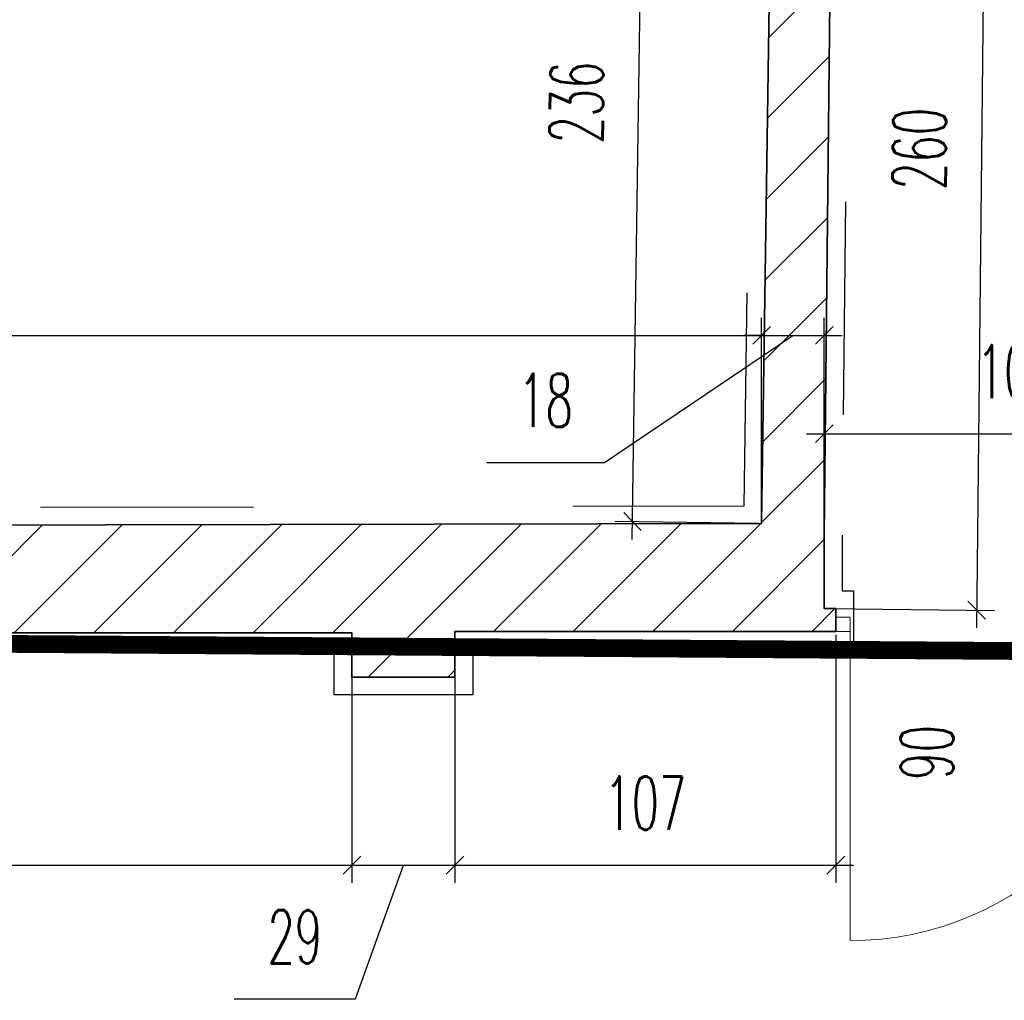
# Model space of a CAD drawing. Header units: millimetres. Extents: x 19887 to 192597, y -14203 to 39042.
# Tile 17 of 256: x 25035 to 25313, y -10400 to -10124. Entities that reach past the tile are written whole.
import ezdxf

# ---------------------------------------------------------------- set-up
doc = ezdxf.new("R2010")
doc.units = ezdxf.units.MM
doc.linetypes.add('ACAD_ISO03W100', pattern=[30, 12, -18])
doc.linetypes.add('DASHED2', pattern=[9.524999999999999, 6.35, -3.175])
doc.layers.get('Defpoints').update_dxf_attribs({"color": 4})
for name, color, linetype in [('A_DBA-RAMKI', 6, 'Continuous'), ('Sufit podwieszany', 252, 'Continuous'), ('Wymiarowanie', 3, 'Continuous'), ('Wypełnienie', 252, 'Continuous')]:
    doc.layers.add(name, color=color, linetype=linetype)
doc.layers.add('Basen_rzut_poziom_1_obrys', color=252, linetype='Continuous', lineweight=35)
doc.layers.add('Drzwi', color=2, linetype='Continuous', lineweight=5)
doc.styles.add('ROMANS', font='romans.shx', dxfattribs={"width": 0.6})
doc.styles.get("Standard").update_dxf_attribs({"font": 'arial.ttf'})
doc.dimstyles.new('000001FB70622F18', dxfattribs={"dimtxt": 20, "dimasz": 5, "dimexe": 5, "dimexo": 1, "dimgap": 20, "dimtad": 1, "dimtoh": 1, "dimdec": 0, "dimtxsty": 'Standard', "dimblk": 'OBLIQUE', "dimcen": 0, "dimdle": 5, "dimclrd": 252, "dimclre": 252, "dimclrt": 252, "dimadec": 0, "dimazin": 0, "dimtfac": 1, "dimtdec": 0, "dimtmove": 0, "dimatfit": 3, "dimldrblk": 'OBLIQUE', "dimfxl": 150, "dimfxlon": 1, "dimlwd": 25, "dimlwe": 25, "dimarcsym": 1})

# ---------------------------------------------------------------- blocks, each defined once
blk = doc.blocks.new('_Oblique')
at = {"color": 0, "linetype": 'ByBlock', "lineweight": -2}
blk.add_line((-0.5, -0.5), (0.5, 0.5), dxfattribs=at)
blk = doc.blocks.new('*D691')
at = {"layer": 'Defpoints', "color": 0}
for p in [(1229.417087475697, -4337.963956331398), (2337.69852163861, -4340.164240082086), (2337.69852163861, -4393.149577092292)]:
    blk.add_point(p, dxfattribs=at)
at = {"layer": 'Wymiarowanie', "color": 252, "linetype": 'Continuous', "lineweight": 25}
for p, q in [((2337.69852163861, -4392.149577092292), (2337.69852163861, -4335.164240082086)), ((1224.417087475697, -4340.164240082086), (2342.69852163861, -4340.164240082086)), ((1229.417087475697, -4338.963956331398), (1229.417087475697, -4345.164240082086))]:
    blk.add_line(p, q, dxfattribs=at)
at = {"layer": 'Wymiarowanie', "color": 252, "linetype": 'ByBlock', "lineweight": 25, "xscale": 5, "yscale": 5, "zscale": 5, "rotation": 180}
blk.add_blockref('_Oblique', (1229.417087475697, -4340.164240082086), dxfattribs=at)
at = {"layer": 'Wymiarowanie', "color": 252, "linetype": 'ByBlock', "lineweight": 25, "xscale": 5, "yscale": 5, "zscale": 5}
blk.add_blockref('_Oblique', (2337.69852163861, -4340.164240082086), dxfattribs=at)
at = {"layer": 'Wymiarowanie', "color": 252, "insert": (1783.557804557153, -4322.664240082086), "char_height": 15, "attachment_point": 5, "style": 'ROMANS'}
blk.add_mtext('1108', dxfattribs=at)
blk = doc.blocks.new('*D692')
at = {"layer": 'Defpoints', "color": 0}
for p in [(2355.378221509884, -4340.164240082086), (2337.698521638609, -4393.149577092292), (2355.378221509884, -4416.144895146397)]:
    blk.add_point(p, dxfattribs=at)
at = {"layer": 'Wymiarowanie', "color": 252, "linetype": 'Continuous', "lineweight": 25}
for p, q in [((2337.698521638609, -4392.149577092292), (2337.698521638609, -4335.164240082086)), ((2355.378221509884, -4415.144895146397), (2355.378221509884, -4335.164240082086)), ((2293.453740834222, -4375.942694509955), (2346.538371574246, -4340.164240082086)), ((2332.698521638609, -4340.164240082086), (2360.378221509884, -4340.164240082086)), ((2337.698521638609, -4340.164240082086), (2332.698521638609, -4340.164240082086)), ((2355.378221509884, -4340.164240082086), (2360.378221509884, -4340.164240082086)), ((2260.168026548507, -4375.942694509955), (2293.453740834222, -4375.942694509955))]:
    blk.add_line(p, q, dxfattribs=at)
at = {"layer": 'Wymiarowanie', "color": 252, "linetype": 'ByBlock', "lineweight": 25, "xscale": 5, "yscale": 5, "zscale": 5}
blk.add_blockref('_Oblique', (2337.698521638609, -4340.164240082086), dxfattribs=at)
at = {"layer": 'Wymiarowanie', "color": 252, "linetype": 'ByBlock', "lineweight": 25, "xscale": 5, "yscale": 5, "zscale": 5, "rotation": 180}
blk.add_blockref('_Oblique', (2355.378221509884, -4340.164240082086), dxfattribs=at)
at = {"layer": 'Wymiarowanie', "color": 252, "insert": (2276.810883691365, -4358.442694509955), "char_height": 15, "attachment_point": 5, "style": 'ROMANS'}
blk.add_mtext('18', dxfattribs=at)
blk = doc.blocks.new('*D693')
at = {"layer": 'Defpoints', "color": 0}
for p in [(2464.404448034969, -4367.861231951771), (2464.404448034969, -4396.619821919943), (2355.378221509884, -4416.144895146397)]:
    blk.add_point(p, dxfattribs=at)
at = {"layer": 'Wymiarowanie', "color": 252, "linetype": 'Continuous', "lineweight": 25}
for p, q in [((2355.378221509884, -4415.144895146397), (2355.378221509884, -4362.861231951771)), ((2464.404448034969, -4395.619821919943), (2464.404448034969, -4362.861231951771)), ((2350.378221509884, -4367.861231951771), (2469.404448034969, -4367.861231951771))]:
    blk.add_line(p, q, dxfattribs=at)
at = {"layer": 'Wymiarowanie', "color": 252, "linetype": 'ByBlock', "lineweight": 25, "xscale": 5, "yscale": 5, "zscale": 5, "rotation": 180}
blk.add_blockref('_Oblique', (2355.378221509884, -4367.861231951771), dxfattribs=at)
at = {"layer": 'Wymiarowanie', "color": 252, "linetype": 'ByBlock', "lineweight": 25, "xscale": 5, "yscale": 5, "zscale": 5}
blk.add_blockref('_Oblique', (2464.404448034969, -4367.861231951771), dxfattribs=at)
at = {"layer": 'Wymiarowanie', "color": 252, "insert": (2409.891334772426, -4350.361231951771), "char_height": 15, "attachment_point": 5, "style": 'ROMANS'}
blk.add_mtext('109', dxfattribs=at)
blk = doc.blocks.new('*D721')
at = {"layer": 'Defpoints', "color": 0}
for p in [(2357.901973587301, -4157.550553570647), (2355.158997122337, -4417.114438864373), (2398.313834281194, -4417.570483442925)]:
    blk.add_point(p, dxfattribs=at)
at = {"layer": 'Wymiarowanie', "color": 252, "linetype": 'Continuous', "lineweight": 25}
for p, q in [((2401.109645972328, -4153.006877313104), (2398.260999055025, -4422.57020427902)), ((2358.90191775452, -4157.561120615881), (2406.056531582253, -4158.059433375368)), ((2356.158941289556, -4417.125005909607), (2403.313555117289, -4417.623318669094))]:
    blk.add_line(p, q, dxfattribs=at)
at = {"layer": 'Wymiarowanie', "color": 252, "linetype": 'ByBlock', "lineweight": 25, "xscale": 5, "yscale": 5, "zscale": 5}
for p, rotation in [((2401.056810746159, -4158.006598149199), 89.39454163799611), ((2398.313834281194, -4417.570483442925), 269.3945416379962)]:
    blk.add_blockref('_Oblique', p, dxfattribs=dict(at, rotation=rotation))
at = {"layer": 'Wymiarowanie', "color": 252, "insert": (2382.186299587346, -4287.603617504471), "char_height": 15, "attachment_point": 5, "rotation": 89.39454163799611, "style": 'ROMANS'}
blk.add_mtext('260', dxfattribs=at)
blk = doc.blocks.new('*D723')
at = {"layer": 'Defpoints', "color": 0}
for p in [(2304.769407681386, -4157.015135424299), (2341.164484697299, -4157.550553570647), (2337.698521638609, -4393.149577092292)]:
    blk.add_point(p, dxfattribs=at)
at = {"layer": 'Wymiarowanie', "color": 252, "linetype": 'Continuous', "lineweight": 25}
for p, q in [((2301.229896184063, -4397.613617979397), (2304.842956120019, -4152.015676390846)), ((2340.164592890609, -4157.535843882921), (2299.769948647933, -4156.941586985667)), ((2336.698629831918, -4393.134867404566), (2296.303985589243, -4392.540610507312))]:
    blk.add_line(p, q, dxfattribs=at)
at = {"layer": 'Wymiarowanie', "color": 252, "linetype": 'ByBlock', "lineweight": 25, "xscale": 5, "yscale": 5, "zscale": 5}
for p, rotation in [((2304.769407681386, -4157.015135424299), 89.15716657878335), ((2301.303444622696, -4392.614158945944), 269.1571665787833)]:
    blk.add_blockref('_Oblique', p, dxfattribs=dict(at, rotation=rotation))
at = {"layer": 'Wymiarowanie', "color": 252, "insert": (2285.538319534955, -4274.557227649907), "char_height": 15, "attachment_point": 5, "rotation": 89.15716657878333, "style": 'ROMANS'}
blk.add_mtext('236', dxfattribs=at)
blk = doc.blocks.new('*D789')
at = {"layer": 'Defpoints', "color": 0}
for p in [(1939.123862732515, -4423.974450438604), (2222.231062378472, -4423.974450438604), (2222.231062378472, -4489.403474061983)]:
    blk.add_point(p, dxfattribs=at)
at = {"layer": 'Wymiarowanie', "color": 252, "linetype": 'Continuous', "lineweight": 25}
for p, q in [((1939.123862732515, -4424.974450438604), (1939.123862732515, -4494.403474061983)), ((2222.231062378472, -4424.974450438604), (2222.231062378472, -4494.403474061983)), ((1934.123862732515, -4489.403474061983), (2227.231062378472, -4489.403474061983))]:
    blk.add_line(p, q, dxfattribs=at)
at = {"layer": 'Wymiarowanie', "color": 252, "linetype": 'ByBlock', "lineweight": 25, "xscale": 5, "yscale": 5, "zscale": 5, "rotation": 180}
blk.add_blockref('_Oblique', (1939.123862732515, -4489.403474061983), dxfattribs=at)
at = {"layer": 'Wymiarowanie', "color": 252, "linetype": 'ByBlock', "lineweight": 25, "xscale": 5, "yscale": 5, "zscale": 5}
blk.add_blockref('_Oblique', (2222.231062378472, -4489.403474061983), dxfattribs=at)
at = {"layer": 'Wymiarowanie', "color": 252, "insert": (2080.677462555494, -4471.903474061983), "char_height": 15, "attachment_point": 5, "style": 'ROMANS'}
blk.add_mtext('283', dxfattribs=at)
blk = doc.blocks.new('*D790')
at = {"layer": 'Defpoints', "color": 0}
for p in [(2251.270633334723, -4423.548450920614), (2222.231062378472, -4423.974450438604), (2251.270633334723, -4489.403474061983)]:
    blk.add_point(p, dxfattribs=at)
at = {"layer": 'Wymiarowanie', "color": 252, "linetype": 'Continuous', "lineweight": 25}
for p, q in [((2222.231062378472, -4424.974450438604), (2222.231062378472, -4494.403474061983)), ((2251.270633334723, -4424.548450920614), (2251.270633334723, -4494.403474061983)), ((2217.231062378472, -4489.403474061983), (2256.270633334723, -4489.403474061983)), ((2223.210198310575, -4527.055913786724), (2236.750847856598, -4489.403474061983)), ((2189.067341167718, -4527.055913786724), (2223.210198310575, -4527.055913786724))]:
    blk.add_line(p, q, dxfattribs=at)
at = {"layer": 'Wymiarowanie', "color": 252, "linetype": 'ByBlock', "lineweight": 25, "xscale": 5, "yscale": 5, "zscale": 5, "rotation": 180}
blk.add_blockref('_Oblique', (2222.231062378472, -4489.403474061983), dxfattribs=at)
at = {"layer": 'Wymiarowanie', "color": 252, "linetype": 'ByBlock', "lineweight": 25, "xscale": 5, "yscale": 5, "zscale": 5}
blk.add_blockref('_Oblique', (2251.270633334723, -4489.403474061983), dxfattribs=at)
at = {"layer": 'Wymiarowanie', "color": 252, "insert": (2206.138769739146, -4509.555913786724), "char_height": 15, "attachment_point": 5, "style": 'ROMANS'}
blk.add_mtext('29', dxfattribs=at)
blk = doc.blocks.new('*D787')
at = {"layer": 'Defpoints', "color": 0}
for p in [(2251.270633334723, -4423.548450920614), (2358.626745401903, -4423.548450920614), (2358.626745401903, -4489.403474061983)]:
    blk.add_point(p, dxfattribs=at)
at = {"layer": 'Wymiarowanie', "color": 252, "linetype": 'Continuous', "lineweight": 25}
for p, q in [((2251.270633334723, -4424.548450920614), (2251.270633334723, -4494.403474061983)), ((2358.626745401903, -4424.548450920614), (2358.626745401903, -4494.403474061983)), ((2246.270633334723, -4489.403474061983), (2363.626745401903, -4489.403474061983))]:
    blk.add_line(p, q, dxfattribs=at)
at = {"layer": 'Wymiarowanie', "color": 252, "linetype": 'ByBlock', "lineweight": 25, "xscale": 5, "yscale": 5, "zscale": 5, "rotation": 180}
blk.add_blockref('_Oblique', (2251.270633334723, -4489.403474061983), dxfattribs=at)
at = {"layer": 'Wymiarowanie', "color": 252, "linetype": 'ByBlock', "lineweight": 25, "xscale": 5, "yscale": 5, "zscale": 5}
blk.add_blockref('_Oblique', (2358.626745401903, -4489.403474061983), dxfattribs=at)
at = {"layer": 'Wymiarowanie', "color": 252, "insert": (2304.948689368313, -4471.903474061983), "char_height": 15, "attachment_point": 5, "style": 'ROMANS'}
blk.add_mtext('107', dxfattribs=at)
blk = doc.blocks.new('G$CF5E15B28')
at = {"layer": 'Wypełnienie'}
h = blk.add_hatch(dxfattribs=at)
h.set_pattern_fill('ANSI31', color=253, scale=5.000000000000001, angle=90.00000000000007)
h.set_pattern_definition([(45.00000000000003, (-31599.65356594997, -23084.22718349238), (-11.22532015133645, 11.22532015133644), [])])
h.paths.add_polyline_path([(1497.125872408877, -4424.199704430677), (1809.514168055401, -4424.199704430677), (1811.234937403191, -4463.739796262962), (1939.123862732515, -4462.786824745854), (1939.123862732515, -4423.974450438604), (2222.231062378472, -4423.974450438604), (2222.231062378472, -4436.41265682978), (2251.270633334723, -4436.41265682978), (2251.270633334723, -4423.548450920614), (2358.626745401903, -4423.548450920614), (2358.626745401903, -4417.114438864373), (2355.378221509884, -4417.114438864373), (2357.901973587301, -4157.550553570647), (2341.164484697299, -4157.550553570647), (2337.698521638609, -4393.149577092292), (1229.495044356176, -4395.409533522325), (1229.172323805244, -4157.600270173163), (1216.568217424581, -4157.600270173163), (1216.931283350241, -4395.409533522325), (1072.411398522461, -4395.409533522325), (1072.411398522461, -4157.951624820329), (1058.666853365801, -4157.951624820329), (1058.666853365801, -4393.794253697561), (711.8506574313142, -4393.205470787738), (711.8506574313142, -4387.942547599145), (672.9196131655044, -4387.94254759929), (672.9196131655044, -4393.205470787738), (524.9353303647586, -4393.205470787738), (524.9353303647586, -4050.68618556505), (495.450826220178, -4050.68618556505), (495.450826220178, -4069.281994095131), (509.4750919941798, -4069.281994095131), (509.4750919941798, -4166.574866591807), (389.3608718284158, -4166.574866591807), (389.3608718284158, -4180.879334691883), (510.403507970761, -4179.51585636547), (511.6012204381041, -4393.223082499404), (113.4814468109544, -4393.632549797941), (113.2681259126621, -4271.099295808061), (81.69897918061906, -4271.203484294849), (82.04966646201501, -4377.461849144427), (63.03281725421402, -4377.461849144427), (63.03281725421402, -4414.707337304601), (77.44753585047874, -4414.70733730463), (77.44753585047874, -4423.95935566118), (1299.188191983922, -4425.619916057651), (1299.188191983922, -4462.161499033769), (1497.125872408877, -4462.161499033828)])
at = {"layer": 'Basen_rzut_poziom_1_obrys', "color": 253}
for points, elevation in [([(2337.698521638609, -4393.149577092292), (2341.164484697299, -4157.550553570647), (2357.901973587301, -4157.550553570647), (2355.378221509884, -4396.369552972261), (2355.378221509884, -4416.144895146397), (2355.378221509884, -4417.114438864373), (2358.626745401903, -4417.114438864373), (2358.626745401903, -4423.548450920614), (2353.236960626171, -4423.548450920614), (2251.270633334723, -4423.548450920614), (2251.270633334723, -4436.41265682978)], -2.483322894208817e-07), ([(1229.495044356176, -4395.409533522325), (2337.698521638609, -4393.149577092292)], -2.519431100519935e-07), ([(2251.270633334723, -4436.41265682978), (2222.231062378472, -4436.41265682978), (2222.231062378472, -4423.974450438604), (1939.123862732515, -4423.974450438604), (1939.123862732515, -4462.786824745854), (1811.234937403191, -4463.739796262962)], -2.245471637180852e-07)]:
    blk.add_lwpolyline(points, dxfattribs=dict(at, elevation=elevation))
at = {"layer": 'Drzwi', "color": 253, "elevation": -2.538497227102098e-07}
blk.add_lwpolyline([(2358.626745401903, -4423.548450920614), (2362.626745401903, -4423.548450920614), (2362.626745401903, -4419.548450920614), (2358.626745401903, -4419.548450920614)], close=True, dxfattribs=at)
at = {"layer": 'Drzwi', "color": 253, "elevation": -2.590449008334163e-07}
blk.add_lwpolyline([(2362.626745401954, -4510.659675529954), (2362.626745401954, -4423.548450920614)], dxfattribs=at)
at = {"layer": 'Drzwi', "color": 253}
blk.add_arc((2362.626745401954, -4423.548450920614, -2.590449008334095e-07), 87.11122460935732, 270, 0, dxfattribs=at)
at = {"layer": 'Sufit podwieszany', "color": 253, "linetype": 'ACAD_ISO03W100', "ltscale": 5}
for points, elevation in [([(2332.771389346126, -4388.159614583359), (2336.237500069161, -4152.550553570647), (2362.955090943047, -4152.550553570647), (2360.378221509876, -4396.39597132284), (2360.378221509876, -4412.114438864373), (2363.626745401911, -4412.114438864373), (2363.626745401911, -4428.548450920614), (2353.236960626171, -4428.548450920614), (2256.270633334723, -4428.548450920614), (2256.270633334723, -4441.41265682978)], -2.487512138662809e-07), ([(1234.488249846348, -4390.39934049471), (2332.771536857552, -4388.149587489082)], -2.515282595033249e-07), ([(2256.270633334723, -4441.41265682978), (2217.231062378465, -4441.41265682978), (2217.231062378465, -4428.974450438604), (1944.123862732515, -4428.974450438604), (1944.123862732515, -4467.749705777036), (1806.449360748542, -4468.775595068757)], -2.244211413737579e-07)]:
    blk.add_lwpolyline(points, dxfattribs=dict(at, elevation=elevation))
at = {"layer": 'Drzwi', "color": 253, "insert": (2376.824856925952, -4465.35744660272, -2.570022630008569e-07), "char_height": 15, "width": 190.296392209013, "attachment_point": 1, "rotation": 89.99999999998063, "style": 'ROMANS'}
blk.add_mtext('90', dxfattribs=at)
at = {"layer": 'Wymiarowanie', "color": 253}
for p1, p2, distance, picture, middle in [((2337.698521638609, -4393.149577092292, -2.5194311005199e-07), (2341.164484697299, -4157.550553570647, -2.483322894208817e-07), 36.3990151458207, '*D723', (2285.538319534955, -4274.557227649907, 1.460387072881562e-09)), ((2357.901973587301, -4157.550553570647, -2.483322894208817e-07), (2355.158997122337, -4417.114438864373, -2.535881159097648e-07), 43.157246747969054, '*D721', (2382.186299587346, -4287.603617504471, 1.460387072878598e-09))]:
    dim = blk.add_aligned_dim(p1=p1, p2=p2, distance=distance, dimstyle='000001FB70622F18', override={"dimtxt": 15, "dimgap": 10, "dimtxsty": 'ROMANS'}, dxfattribs=at)
    dim.commit()
    dim.dimension.update_dxf_attribs({"geometry": picture, "text_midpoint": middle})
for base, p1, p2, picture, middle in [((2337.69852163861, -4340.164240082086, -2.504598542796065e-07), (1229.417087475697, -4337.963956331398, -1.901783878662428e-07), (2337.69852163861, -4393.149577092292, -2.483322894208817e-07), '*D691', (1783.557804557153, -4322.664240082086, 1.460387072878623e-09)), ((2464.404448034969, -4367.861231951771, -2.583042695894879e-07), (2355.378221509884, -4416.144895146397, -2.483322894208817e-07), (2464.404448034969, -4396.619821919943, -2.499725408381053e-07), '*D693', (2409.891334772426, -4350.361231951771, 1.460387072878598e-09)), ((2358.626745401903, -4489.403474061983, -2.558052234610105e-07), (2251.270633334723, -4423.548450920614, -2.479721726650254e-07), (2358.626745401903, -4423.548450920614, -2.483322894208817e-07), '*D787', (2304.948689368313, -4471.903474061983, 1.460387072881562e-09)), ((2222.231062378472, -4489.403474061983, -2.481955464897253e-07), (1939.123862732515, -4423.974450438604, -2.245471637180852e-07), (2222.231062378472, -4423.974450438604, -2.245471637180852e-07), '*D789', (2080.677462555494, -4471.903474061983, 1.460387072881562e-09))]:
    dim = blk.add_linear_dim(base=base, p1=p1, p2=p2, angle=2.481438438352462e-14, dimstyle='000001FB70622F18', override={"dimtxt": 15, "dimgap": 10, "dimtxsty": 'ROMANS', "dimtmove": 1}, dxfattribs=at)
    dim.commit()
    dim.dimension.update_dxf_attribs({"geometry": picture, "text_midpoint": middle})
for base, p1, p2, picture, middle in [((2355.378221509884, -4340.164240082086, -2.514462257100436e-07), (2337.698521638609, -4393.149577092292, -2.483322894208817e-07), (2355.378221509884, -4416.144895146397, -2.483322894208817e-07), '*D692', (2283.453740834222, -4375.942694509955, 1.460387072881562e-09)), ((2251.270633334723, -4489.403474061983, -2.498156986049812e-07), (2222.231062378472, -4423.974450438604, -2.245471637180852e-07), (2251.270633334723, -4423.548450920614, -2.483322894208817e-07), '*D790', (2213.210198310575, -4527.055913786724, 1.460387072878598e-09))]:
    dim = blk.add_linear_dim(base=base, p1=p1, p2=p2, angle=2.481438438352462e-14, dimstyle='000001FB70622F18', override={"dimtxt": 15, "dimgap": 10, "dimtxsty": 'ROMANS', "dimtmove": 1}, dxfattribs=at)
    dim.commit()
    dim.dimension.update_dxf_attribs({"geometry": picture, "text_midpoint": middle, "dimtype": 160})

msp = doc.modelspace()

# ---------------------------------------------------------------- linework, layer by layer
at = {"layer": 'A_DBA-RAMKI', "color": 210, "linetype": 'DASHED2', "ltscale": 10, "const_width": 5, "elevation": 1.227972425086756e-06}
msp.add_lwpolyline([(26883.23996133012, -10273.42217435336), (26630.26121292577, -10272.17784092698), (26626.12690616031, -10511.12910586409), (25385.90925657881, -10537.65557271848), (25385.04465773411, -11107.83363656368), (24854.04465773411, -11107.83363656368), (24813.03246442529, -11063.43369054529), (24813.4564699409, -11033.88442926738), (24785.03246442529, -11033.12079118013), (24785.03246442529, -10874.8336365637), (24706.04261656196, -10874.8336365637), (24625.40518322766, -10787.53526507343), (24625.3564040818, -10297.05889055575), (25356.35821203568, -10302.2084219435), (25362.47043966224, -9920.068827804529), (25362.47043966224, -9920.068827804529), (25362.47043966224, -9920.068827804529), (25262.96955632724, -9920.016548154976), (25262.96955632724, -9666.615865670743), (22717.43367772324, -9664.102280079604)], dxfattribs=at)

# ---------------------------------------------------------------- block references
msp.add_blockref('G$CF5E15B28', (22906.81359535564, -5872.859186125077, 1.121359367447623e-07))

doc.saveas('drawing.dxf')
